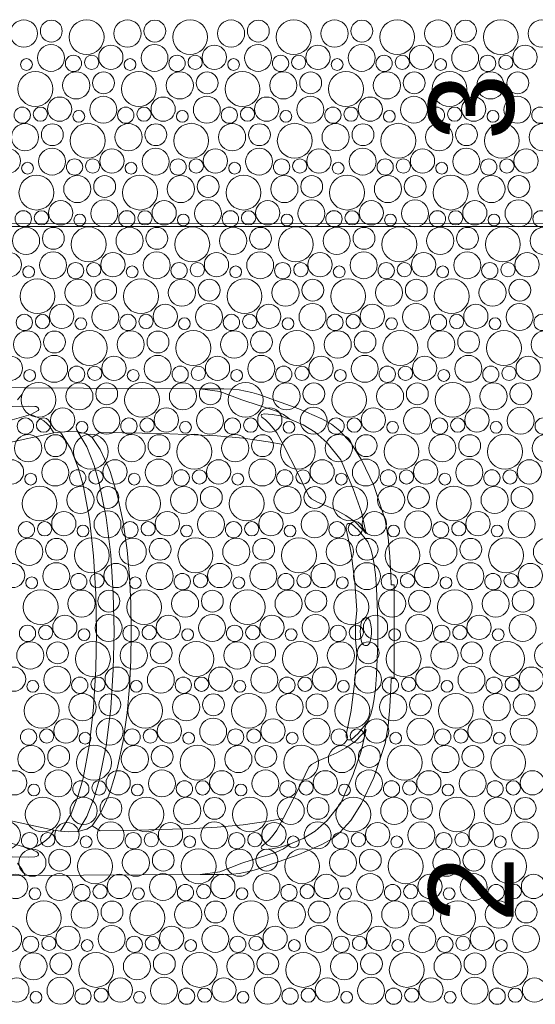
# Model space of a CAD drawing. Header units: metres. Extents: x -167 to 338, y -186 to 508.
# Tile 123 of 256: x 70.18 to 71.99, y 22.26 to 25.72. Entities that reach past the tile are written whole.
import ezdxf
from ezdxf.enums import TextEntityAlignment as Align

# ---------------------------------------------------------------- set-up
doc = ezdxf.new("R2010")
doc.units = ezdxf.units.M
doc.header["$MEASUREMENT"] = 0
doc.linetypes.add('Öffnungslinie Tür Fenster', pattern=[0.23, 0.15, -0.08])
for name, color, linetype in [('60 Gelände 2D Übersicht', 7, 'Continuous'), ('60 Stellplätze', 7, 'Continuous'), ('94 Genehmigungsplanung Bemaßung', 7, 'Continuous')]:
    doc.layers.add(name, color=color, linetype=linetype)
doc.styles.add('ERSTELLTER_STIL_1', font='arial.ttf')
doc.styles.add('ERSTELLTER_STIL_2', font='arial.ttf')
doc.dimstyles.new('ERSTELLTER_STIL__2', dxfattribs={"dimtxt": 0.25, "dimasz": 0.19, "dimexe": 0.18, "dimexo": 0.1, "dimgap": 0, "dimtad": 1, "dimzin": 0, "dimdsep": 46, "dimtxsty": 'ERSTELLTER_STIL_1', "dimblk": 'ARROWHEAD_6', "dimblk1": 'ARROWHEAD_6', "dimblk2": 'ARROWHEAD_6', "dimcen": 0.09, "dimclrd": 7, "dimclre": 7, "dimclrt": 7, "dimazin": 0, "dimtfac": 1, "dimtdec": 4, "dimtmove": 0, "dimatfit": 3, "dimfxl": 1, "dimtolj": 1, "dimtzin": 0, "dimarcsym": 0})

# ---------------------------------------------------------------- blocks, each defined once
blk = doc.blocks.new('*X45', base_point=(27236.1321, 33357.279))
at = {"layer": '60 Gelände 2D Übersicht', "color": 9, "linetype": 'Continuous', "lineweight": 18}
for centre, radius in [((70.1918, 25.6715), 0.0477), ((70.2879, 25.6803), 0.0384), ((70.412, 25.659), 0.0612), ((70.5556, 25.6715), 0.0477), ((70.6516, 25.6803), 0.0384), ((70.7757, 25.659), 0.0612), ((70.9193, 25.6715), 0.0477), ((71.0153, 25.6803), 0.0384), ((71.1394, 25.659), 0.0612), ((71.283, 25.6715), 0.0477), ((71.379, 25.6803), 0.0384), ((71.5031, 25.659), 0.0612), ((71.6467, 25.6715), 0.0477), ((71.7427, 25.6803), 0.0384), ((71.8668, 25.659), 0.0612), ((72.0104, 25.6715), 0.0477), ((70.2869, 25.586), 0.0473), ((70.4971, 25.5881), 0.0426), ((70.6506, 25.586), 0.0473), ((70.8608, 25.5881), 0.0426), ((71.0143, 25.586), 0.0473), ((71.2245, 25.5881), 0.0426), ((71.378, 25.586), 0.0473), ((71.5882, 25.5881), 0.0426), ((71.7417, 25.586), 0.0473), ((71.9519, 25.5881), 0.0426), ((70.3659, 25.5668), 0.0286), ((70.4297, 25.5704), 0.0251), ((70.7296, 25.5668), 0.0286), ((70.7934, 25.5704), 0.0251), ((71.0933, 25.5668), 0.0286), ((71.1571, 25.5704), 0.0251), ((71.457, 25.5668), 0.0286), ((71.5208, 25.5704), 0.0251), ((71.8207, 25.5668), 0.0286), ((71.8846, 25.5704), 0.0251), ((70.2008, 25.5627), 0.0207), ((70.5645, 25.5627), 0.0207), ((70.9282, 25.5627), 0.0207), ((71.2919, 25.5627), 0.0207), ((71.6556, 25.5627), 0.0207), ((70.232, 25.477), 0.0612), ((70.3756, 25.4895), 0.0477), ((70.4716, 25.4983), 0.0384), ((70.5957, 25.477), 0.0612), ((70.7393, 25.4895), 0.0477), ((70.8353, 25.4983), 0.0384), ((70.9594, 25.477), 0.0612), ((71.103, 25.4895), 0.0477), ((71.199, 25.4983), 0.0384), ((71.3231, 25.477), 0.0612), ((71.4667, 25.4895), 0.0477), ((71.5627, 25.4983), 0.0384), ((71.6868, 25.477), 0.0612), ((71.8304, 25.4895), 0.0477), ((71.9264, 25.4983), 0.0384), ((70.4706, 25.404), 0.0473), ((70.8343, 25.404), 0.0473), ((71.198, 25.404), 0.0473), ((71.5617, 25.404), 0.0473), ((71.9254, 25.404), 0.0473), ((70.3171, 25.4061), 0.0426), ((70.6808, 25.4061), 0.0426), ((71.0445, 25.4061), 0.0426), ((71.4082, 25.4061), 0.0426), ((71.7719, 25.4061), 0.0426), ((70.1859, 25.3849), 0.0286), ((70.2497, 25.3884), 0.0251), ((70.3845, 25.3807), 0.0207), ((70.5496, 25.3849), 0.0286), ((70.6134, 25.3884), 0.0251), ((70.7482, 25.3807), 0.0207), ((70.9133, 25.3849), 0.0286), ((70.9771, 25.3884), 0.0251), ((71.1119, 25.3807), 0.0207), ((71.277, 25.3849), 0.0286), ((71.3408, 25.3884), 0.0251), ((71.4756, 25.3807), 0.0207), ((71.6407, 25.3849), 0.0286), ((71.7046, 25.3884), 0.0251), ((71.8393, 25.3807), 0.0207), ((72.0044, 25.3849), 0.0286), ((70.1956, 25.3075), 0.0477), ((70.2916, 25.3163), 0.0384), ((70.4157, 25.2951), 0.0612), ((70.5593, 25.3075), 0.0477), ((70.6553, 25.3163), 0.0384), ((70.7794, 25.2951), 0.0612), ((70.923, 25.3075), 0.0477), ((71.019, 25.3163), 0.0384), ((71.1431, 25.2951), 0.0612), ((71.2867, 25.3075), 0.0477), ((71.3827, 25.3163), 0.0384), ((71.5068, 25.2951), 0.0612), ((71.6504, 25.3075), 0.0477), ((71.7464, 25.3163), 0.0384), ((71.8705, 25.2951), 0.0612), ((72.0141, 25.3075), 0.0477), ((70.1371, 25.2241), 0.0426), ((70.2906, 25.222), 0.0473), ((70.5008, 25.2241), 0.0426), ((70.6543, 25.222), 0.0473), ((70.8645, 25.2241), 0.0426), ((71.018, 25.222), 0.0473), ((71.2282, 25.2241), 0.0426), ((71.3817, 25.222), 0.0473), ((71.5919, 25.2241), 0.0426), ((71.7454, 25.222), 0.0473), ((71.9556, 25.2241), 0.0426), ((70.2045, 25.1987), 0.0207), ((70.3696, 25.2029), 0.0286), ((70.4334, 25.2064), 0.0251), ((70.5682, 25.1987), 0.0207), ((70.7333, 25.2029), 0.0286), ((70.7971, 25.2064), 0.0251), ((70.9319, 25.1987), 0.0207), ((71.097, 25.2029), 0.0286), ((71.1608, 25.2064), 0.0251), ((71.2956, 25.1987), 0.0207), ((71.4607, 25.2029), 0.0286), ((71.5246, 25.2064), 0.0251), ((71.6593, 25.1987), 0.0207), ((71.8244, 25.2029), 0.0286), ((71.8883, 25.2064), 0.0251), ((70.2357, 25.1131), 0.0612), ((70.5994, 25.1131), 0.0612), ((70.9631, 25.1131), 0.0612), ((71.3268, 25.1131), 0.0612), ((71.6905, 25.1131), 0.0612), ((70.3793, 25.1255), 0.0477), ((70.4753, 25.1343), 0.0384), ((70.743, 25.1255), 0.0477), ((70.839, 25.1343), 0.0384), ((71.1067, 25.1255), 0.0477), ((71.2027, 25.1343), 0.0384), ((71.4704, 25.1255), 0.0477), ((71.5664, 25.1343), 0.0384), ((71.8341, 25.1255), 0.0477), ((71.9301, 25.1343), 0.0384), ((70.3208, 25.0421), 0.0426), ((70.4743, 25.04), 0.0473), ((70.6845, 25.0421), 0.0426), ((70.838, 25.04), 0.0473), ((71.0482, 25.0421), 0.0426), ((71.2017, 25.04), 0.0473), ((71.4119, 25.0421), 0.0426), ((71.5654, 25.04), 0.0473), ((71.7756, 25.0421), 0.0426), ((71.9291, 25.04), 0.0473), ((70.1896, 25.0209), 0.0286), ((70.2534, 25.0244), 0.0251), ((70.3882, 25.0167), 0.0207), ((70.5533, 25.0209), 0.0286), ((70.6171, 25.0244), 0.0251), ((70.7519, 25.0167), 0.0207), ((70.917, 25.0209), 0.0286), ((70.9808, 25.0244), 0.0251), ((71.1156, 25.0167), 0.0207), ((71.2807, 25.0209), 0.0286), ((71.3446, 25.0244), 0.0251), ((71.4793, 25.0167), 0.0207), ((71.6444, 25.0209), 0.0286), ((71.7083, 25.0244), 0.0251), ((71.843, 25.0167), 0.0207), ((72.0081, 25.0209), 0.0286), ((70.1993, 24.9435), 0.0477), ((70.2953, 24.9523), 0.0384), ((70.4194, 24.9311), 0.0612), ((70.563, 24.9435), 0.0477), ((70.659, 24.9523), 0.0384), ((70.7831, 24.9311), 0.0612), ((70.9267, 24.9435), 0.0477), ((71.0227, 24.9523), 0.0384), ((71.1468, 24.9311), 0.0612), ((71.2904, 24.9435), 0.0477), ((71.3864, 24.9523), 0.0384), ((71.5105, 24.9311), 0.0612), ((71.6541, 24.9435), 0.0477), ((71.7501, 24.9523), 0.0384), ((71.8742, 24.9311), 0.0612), ((72.0178, 24.9435), 0.0477), ((70.1408, 24.8601), 0.0426), ((70.2943, 24.858), 0.0473), ((70.5045, 24.8601), 0.0426), ((70.658, 24.858), 0.0473), ((70.8682, 24.8601), 0.0426), ((71.0217, 24.858), 0.0473), ((71.2319, 24.8601), 0.0426), ((71.3854, 24.858), 0.0473), ((71.5956, 24.8601), 0.0426), ((71.7491, 24.858), 0.0473), ((71.9593, 24.8601), 0.0426), ((70.3733, 24.8389), 0.0286), ((70.4371, 24.8424), 0.0251), ((70.737, 24.8389), 0.0286), ((70.8008, 24.8424), 0.0251), ((71.1007, 24.8389), 0.0286), ((71.1646, 24.8424), 0.0251), ((71.4644, 24.8389), 0.0286), ((71.5283, 24.8424), 0.0251), ((71.8281, 24.8389), 0.0286), ((71.892, 24.8424), 0.0251), ((70.2082, 24.8347), 0.0207), ((70.5719, 24.8347), 0.0207), ((70.9356, 24.8347), 0.0207), ((71.2993, 24.8347), 0.0207), ((71.663, 24.8347), 0.0207), ((70.2394, 24.7491), 0.0612), ((70.383, 24.7615), 0.0477), ((70.479, 24.7703), 0.0384), ((70.6031, 24.7491), 0.0612), ((70.7467, 24.7615), 0.0477), ((70.8427, 24.7703), 0.0384), ((70.9668, 24.7491), 0.0612), ((71.1104, 24.7615), 0.0477), ((71.2064, 24.7703), 0.0384), ((71.3305, 24.7491), 0.0612), ((71.4741, 24.7615), 0.0477), ((71.5701, 24.7703), 0.0384), ((71.6942, 24.7491), 0.0612), ((71.8378, 24.7615), 0.0477), ((71.9338, 24.7703), 0.0384), ((70.3245, 24.6781), 0.0426), ((70.478, 24.676), 0.0473), ((70.6882, 24.6781), 0.0426), ((70.8417, 24.676), 0.0473), ((71.0519, 24.6781), 0.0426), ((71.2054, 24.676), 0.0473), ((71.4156, 24.6781), 0.0426), ((71.5691, 24.676), 0.0473), ((71.7793, 24.6781), 0.0426), ((71.9328, 24.676), 0.0473), ((70.1933, 24.6569), 0.0286), ((70.2571, 24.6604), 0.0251), ((70.3919, 24.6527), 0.0207), ((70.557, 24.6569), 0.0286), ((70.6208, 24.6604), 0.0251), ((70.7556, 24.6527), 0.0207), ((70.9207, 24.6569), 0.0286), ((70.9846, 24.6604), 0.0251), ((71.1193, 24.6527), 0.0207), ((71.2844, 24.6569), 0.0286), ((71.3483, 24.6604), 0.0251), ((71.483, 24.6527), 0.0207), ((71.6481, 24.6569), 0.0286), ((71.712, 24.6604), 0.0251), ((71.8467, 24.6527), 0.0207), ((72.0118, 24.6569), 0.0286), ((70.203, 24.5795), 0.0477), ((70.299, 24.5883), 0.0384), ((70.4231, 24.5671), 0.0612), ((70.5667, 24.5795), 0.0477), ((70.6627, 24.5883), 0.0384), ((70.7868, 24.5671), 0.0612), ((70.9304, 24.5795), 0.0477), ((71.0264, 24.5883), 0.0384), ((71.1505, 24.5671), 0.0612), ((71.2941, 24.5795), 0.0477), ((71.3901, 24.5883), 0.0384), ((71.5142, 24.5671), 0.0612), ((71.6578, 24.5795), 0.0477), ((71.7538, 24.5883), 0.0384), ((71.8779, 24.5671), 0.0612), ((72.0215, 24.5795), 0.0477), ((70.1445, 24.4961), 0.0426), ((70.298, 24.494), 0.0473), ((70.5082, 24.4961), 0.0426), ((70.6617, 24.494), 0.0473), ((70.8719, 24.4961), 0.0426), ((71.0254, 24.494), 0.0473), ((71.2356, 24.4961), 0.0426), ((71.3891, 24.494), 0.0473), ((71.5993, 24.4961), 0.0426), ((71.7528, 24.494), 0.0473), ((71.963, 24.4961), 0.0426), ((70.2119, 24.4707), 0.0207), ((70.377, 24.4749), 0.0286), ((70.4408, 24.4784), 0.0251), ((70.5756, 24.4707), 0.0207), ((70.7407, 24.4749), 0.0286), ((70.8046, 24.4784), 0.0251), ((70.9393, 24.4707), 0.0207), ((71.1044, 24.4749), 0.0286), ((71.1683, 24.4784), 0.0251), ((71.303, 24.4707), 0.0207), ((71.4681, 24.4749), 0.0286), ((71.532, 24.4784), 0.0251), ((71.6667, 24.4707), 0.0207), ((71.8318, 24.4749), 0.0286), ((71.8957, 24.4784), 0.0251), ((70.2431, 24.3851), 0.0612), ((70.3867, 24.3975), 0.0477), ((70.4827, 24.4063), 0.0384), ((70.6068, 24.3851), 0.0612), ((70.7504, 24.3975), 0.0477), ((70.8464, 24.4063), 0.0384), ((70.9705, 24.3851), 0.0612), ((71.1141, 24.3975), 0.0477), ((71.2101, 24.4063), 0.0384), ((71.3342, 24.3851), 0.0612), ((71.4778, 24.3975), 0.0477), ((71.5738, 24.4063), 0.0384), ((71.6979, 24.3851), 0.0612), ((71.8415, 24.3975), 0.0477), ((71.9375, 24.4063), 0.0384), ((70.3282, 24.3142), 0.0426), ((70.4817, 24.312), 0.0473), ((70.6919, 24.3142), 0.0426), ((70.8454, 24.312), 0.0473), ((71.0556, 24.3142), 0.0426), ((71.2091, 24.312), 0.0473), ((71.4193, 24.3142), 0.0426), ((71.5728, 24.312), 0.0473), ((71.783, 24.3142), 0.0426), ((71.9365, 24.312), 0.0473), ((70.197, 24.2929), 0.0286), ((70.2608, 24.2964), 0.0251), ((70.3956, 24.2887), 0.0207), ((70.5607, 24.2929), 0.0286), ((70.6246, 24.2964), 0.0251), ((70.7593, 24.2887), 0.0207), ((70.9244, 24.2929), 0.0286), ((70.9883, 24.2964), 0.0251), ((71.123, 24.2887), 0.0207), ((71.2881, 24.2929), 0.0286), ((71.352, 24.2964), 0.0251), ((71.4867, 24.2887), 0.0207), ((71.6518, 24.2929), 0.0286), ((71.7157, 24.2964), 0.0251), ((71.8504, 24.2887), 0.0207), ((72.0156, 24.2929), 0.0286), ((70.2067, 24.2155), 0.0477), ((70.3027, 24.2243), 0.0384), ((70.4268, 24.2031), 0.0612), ((70.5704, 24.2155), 0.0477), ((70.6664, 24.2243), 0.0384), ((70.7905, 24.2031), 0.0612), ((70.9341, 24.2155), 0.0477), ((71.0301, 24.2243), 0.0384), ((71.1542, 24.2031), 0.0612), ((71.2978, 24.2155), 0.0477), ((71.3938, 24.2243), 0.0384), ((71.5179, 24.2031), 0.0612), ((71.6615, 24.2155), 0.0477), ((71.7575, 24.2243), 0.0384), ((71.8817, 24.2031), 0.0612), ((72.0252, 24.2155), 0.0477), ((70.1482, 24.1322), 0.0426), ((70.3017, 24.13), 0.0473), ((70.5119, 24.1322), 0.0426), ((70.6654, 24.13), 0.0473), ((70.8756, 24.1322), 0.0426), ((71.0291, 24.13), 0.0473), ((71.2393, 24.1322), 0.0426), ((71.3928, 24.13), 0.0473), ((71.603, 24.1322), 0.0426), ((71.7565, 24.13), 0.0473), ((71.9668, 24.1322), 0.0426), ((70.3807, 24.1109), 0.0286), ((70.4446, 24.1144), 0.0251), ((70.7444, 24.1109), 0.0286), ((70.8083, 24.1144), 0.0251), ((71.1081, 24.1109), 0.0286), ((71.172, 24.1144), 0.0251), ((71.4718, 24.1109), 0.0286), ((71.5357, 24.1144), 0.0251), ((71.8356, 24.1109), 0.0286), ((71.8994, 24.1144), 0.0251), ((70.2156, 24.1067), 0.0207), ((70.5793, 24.1067), 0.0207), ((70.943, 24.1067), 0.0207), ((71.3067, 24.1067), 0.0207), ((71.6704, 24.1067), 0.0207), ((70.2468, 24.0211), 0.0612), ((70.3904, 24.0335), 0.0477), ((70.4864, 24.0424), 0.0384), ((70.6105, 24.0211), 0.0612), ((70.7541, 24.0335), 0.0477), ((70.8501, 24.0424), 0.0384), ((70.9742, 24.0211), 0.0612), ((71.1178, 24.0335), 0.0477), ((71.2138, 24.0424), 0.0384), ((71.3379, 24.0211), 0.0612), ((71.4815, 24.0335), 0.0477), ((71.5775, 24.0424), 0.0384), ((71.7017, 24.0211), 0.0612), ((71.8452, 24.0335), 0.0477), ((71.9413, 24.0424), 0.0384), ((70.3319, 23.9502), 0.0426), ((70.4854, 23.948), 0.0473), ((70.6956, 23.9502), 0.0426), ((70.8491, 23.948), 0.0473), ((71.0593, 23.9502), 0.0426), ((71.2128, 23.948), 0.0473), ((71.423, 23.9502), 0.0426), ((71.5765, 23.948), 0.0473), ((71.7868, 23.9502), 0.0426), ((71.9402, 23.948), 0.0473), ((70.2007, 23.9289), 0.0286), ((70.2646, 23.9324), 0.0251), ((70.3993, 23.9247), 0.0207), ((70.5644, 23.9289), 0.0286), ((70.6283, 23.9324), 0.0251), ((70.763, 23.9247), 0.0207), ((70.9281, 23.9289), 0.0286), ((70.992, 23.9324), 0.0251), ((71.1267, 23.9247), 0.0207), ((71.2918, 23.9289), 0.0286), ((71.3557, 23.9324), 0.0251), ((71.4904, 23.9247), 0.0207), ((71.6556, 23.9289), 0.0286), ((71.7194, 23.9324), 0.0251), ((71.8541, 23.9247), 0.0207), ((70.2104, 23.8515), 0.0477), ((70.3064, 23.8604), 0.0384), ((70.4305, 23.8391), 0.0612), ((70.5741, 23.8515), 0.0477), ((70.6701, 23.8604), 0.0384), ((70.7942, 23.8391), 0.0612), ((70.9378, 23.8515), 0.0477), ((71.0338, 23.8604), 0.0384), ((71.1579, 23.8391), 0.0612), ((71.3015, 23.8515), 0.0477), ((71.3975, 23.8604), 0.0384), ((71.5217, 23.8391), 0.0612), ((71.6652, 23.8515), 0.0477), ((71.7613, 23.8604), 0.0384), ((71.8854, 23.8391), 0.0612), ((72.0289, 23.8515), 0.0477), ((70.1519, 23.7682), 0.0426), ((70.3054, 23.766), 0.0473), ((70.5156, 23.7682), 0.0426), ((70.6691, 23.766), 0.0473), ((70.8793, 23.7682), 0.0426), ((71.0328, 23.766), 0.0473), ((71.243, 23.7682), 0.0426), ((71.3965, 23.766), 0.0473), ((71.6068, 23.7682), 0.0426), ((71.7602, 23.766), 0.0473), ((71.9705, 23.7682), 0.0426), ((70.2193, 23.7427), 0.0207), ((70.3844, 23.7469), 0.0286), ((70.4483, 23.7504), 0.0251), ((70.583, 23.7427), 0.0207), ((70.7481, 23.7469), 0.0286), ((70.812, 23.7504), 0.0251), ((70.9467, 23.7427), 0.0207), ((71.1118, 23.7469), 0.0286), ((71.1757, 23.7504), 0.0251), ((71.3104, 23.7427), 0.0207), ((71.4756, 23.7469), 0.0286), ((71.5394, 23.7504), 0.0251), ((71.6741, 23.7427), 0.0207), ((71.8393, 23.7469), 0.0286), ((71.9031, 23.7504), 0.0251), ((70.2505, 23.6571), 0.0612), ((70.3941, 23.6695), 0.0477), ((70.4901, 23.6784), 0.0384), ((70.6142, 23.6571), 0.0612), ((70.7578, 23.6695), 0.0477), ((70.8538, 23.6784), 0.0384), ((70.9779, 23.6571), 0.0612), ((71.1215, 23.6695), 0.0477), ((71.2175, 23.6784), 0.0384), ((71.3417, 23.6571), 0.0612), ((71.4852, 23.6695), 0.0477), ((71.5813, 23.6784), 0.0384), ((71.7054, 23.6571), 0.0612), ((71.8489, 23.6695), 0.0477), ((71.945, 23.6784), 0.0384), ((70.3356, 23.5862), 0.0426), ((70.4891, 23.584), 0.0473), ((70.6993, 23.5862), 0.0426), ((70.8528, 23.584), 0.0473), ((71.063, 23.5862), 0.0426), ((71.2165, 23.584), 0.0473), ((71.4268, 23.5862), 0.0426), ((71.5802, 23.584), 0.0473), ((71.7905, 23.5862), 0.0426), ((71.9439, 23.584), 0.0473), ((70.2044, 23.5649), 0.0286), ((70.2683, 23.5684), 0.0251), ((70.5681, 23.5649), 0.0286), ((70.632, 23.5684), 0.0251), ((70.9318, 23.5649), 0.0286), ((70.9957, 23.5684), 0.0251), ((71.2956, 23.5649), 0.0286), ((71.3594, 23.5684), 0.0251), ((71.6593, 23.5649), 0.0286), ((71.7231, 23.5684), 0.0251), ((70.403, 23.5607), 0.0207), ((70.7667, 23.5607), 0.0207), ((71.1304, 23.5607), 0.0207), ((71.4941, 23.5607), 0.0207), ((71.8578, 23.5607), 0.0207), ((70.2141, 23.4875), 0.0477), ((70.3101, 23.4964), 0.0384), ((70.4342, 23.4751), 0.0612), ((70.5778, 23.4875), 0.0477), ((70.6738, 23.4964), 0.0384), ((70.7979, 23.4751), 0.0612), ((70.9415, 23.4875), 0.0477), ((71.0375, 23.4964), 0.0384), ((71.1617, 23.4751), 0.0612), ((71.3052, 23.4875), 0.0477), ((71.4013, 23.4964), 0.0384), ((71.5254, 23.4751), 0.0612), ((71.6689, 23.4875), 0.0477), ((71.765, 23.4964), 0.0384), ((71.8891, 23.4751), 0.0612), ((72.0326, 23.4875), 0.0477), ((70.1556, 23.4042), 0.0426), ((70.3091, 23.402), 0.0473), ((70.5193, 23.4042), 0.0426), ((70.6728, 23.402), 0.0473), ((70.883, 23.4042), 0.0426), ((71.0365, 23.402), 0.0473), ((71.2468, 23.4042), 0.0426), ((71.4002, 23.402), 0.0473), ((71.6105, 23.4042), 0.0426), ((71.7639, 23.402), 0.0473), ((71.9742, 23.4042), 0.0426), ((70.3881, 23.3829), 0.0286), ((70.452, 23.3864), 0.0251), ((70.7518, 23.3829), 0.0286), ((70.8157, 23.3864), 0.0251), ((71.1156, 23.3829), 0.0286), ((71.1794, 23.3864), 0.0251), ((71.4793, 23.3829), 0.0286), ((71.5431, 23.3864), 0.0251), ((71.843, 23.3829), 0.0286), ((71.9068, 23.3864), 0.0251), ((70.223, 23.3787), 0.0207), ((70.5867, 23.3787), 0.0207), ((70.9504, 23.3787), 0.0207), ((71.3141, 23.3787), 0.0207), ((71.6778, 23.3787), 0.0207), ((70.2542, 23.2931), 0.0612), ((70.3978, 23.3056), 0.0477), ((70.4938, 23.3144), 0.0384), ((70.6179, 23.2931), 0.0612), ((70.7615, 23.3056), 0.0477), ((70.8575, 23.3144), 0.0384), ((70.9817, 23.2931), 0.0612), ((71.1252, 23.3056), 0.0477), ((71.2213, 23.3144), 0.0384), ((71.3454, 23.2931), 0.0612), ((71.4889, 23.3056), 0.0477), ((71.585, 23.3144), 0.0384), ((71.7091, 23.2931), 0.0612), ((71.8526, 23.3056), 0.0477), ((71.9487, 23.3144), 0.0384), ((70.3393, 23.2222), 0.0426), ((70.4928, 23.22), 0.0473), ((70.703, 23.2222), 0.0426), ((70.8565, 23.22), 0.0473), ((71.0668, 23.2222), 0.0426), ((71.2202, 23.22), 0.0473), ((71.4305, 23.2222), 0.0426), ((71.5839, 23.22), 0.0473), ((71.7942, 23.2222), 0.0426), ((71.9476, 23.22), 0.0473), ((70.2081, 23.2009), 0.0286), ((70.272, 23.2044), 0.0251), ((70.4067, 23.1968), 0.0207), ((70.5718, 23.2009), 0.0286), ((70.6357, 23.2044), 0.0251), ((70.7704, 23.1968), 0.0207), ((70.9356, 23.2009), 0.0286), ((70.9994, 23.2044), 0.0251), ((71.1341, 23.1968), 0.0207), ((71.2993, 23.2009), 0.0286), ((71.3631, 23.2044), 0.0251), ((71.4978, 23.1968), 0.0207), ((71.663, 23.2009), 0.0286), ((71.7268, 23.2044), 0.0251), ((71.8615, 23.1968), 0.0207), ((70.2178, 23.1236), 0.0477), ((70.3138, 23.1324), 0.0384), ((70.4379, 23.1111), 0.0612), ((70.5815, 23.1236), 0.0477), ((70.6775, 23.1324), 0.0384), ((70.8017, 23.1111), 0.0612), ((70.9452, 23.1236), 0.0477), ((71.0413, 23.1324), 0.0384), ((71.1654, 23.1111), 0.0612), ((71.3089, 23.1236), 0.0477), ((71.405, 23.1324), 0.0384), ((71.5291, 23.1111), 0.0612), ((71.6726, 23.1236), 0.0477), ((71.7687, 23.1324), 0.0384), ((71.8928, 23.1111), 0.0612), ((70.1593, 23.0402), 0.0426), ((70.3128, 23.038), 0.0473), ((70.523, 23.0402), 0.0426), ((70.6765, 23.038), 0.0473), ((70.8868, 23.0402), 0.0426), ((71.0402, 23.038), 0.0473), ((71.2505, 23.0402), 0.0426), ((71.4039, 23.038), 0.0473), ((71.6142, 23.0402), 0.0426), ((71.7676, 23.038), 0.0473), ((71.9779, 23.0402), 0.0426), ((70.2267, 23.0148), 0.0207), ((70.3918, 23.0189), 0.0286), ((70.4557, 23.0224), 0.0251), ((70.5904, 23.0148), 0.0207), ((70.7556, 23.0189), 0.0286), ((70.8194, 23.0224), 0.0251), ((70.9541, 23.0148), 0.0207), ((71.1193, 23.0189), 0.0286), ((71.1831, 23.0224), 0.0251), ((71.3178, 23.0148), 0.0207), ((71.483, 23.0189), 0.0286), ((71.5468, 23.0224), 0.0251), ((71.6815, 23.0148), 0.0207), ((71.8467, 23.0189), 0.0286), ((71.9105, 23.0224), 0.0251), ((70.2579, 22.9291), 0.0612), ((70.4015, 22.9416), 0.0477), ((70.4975, 22.9504), 0.0384), ((70.6217, 22.9291), 0.0612), ((70.7652, 22.9416), 0.0477), ((70.8613, 22.9504), 0.0384), ((70.9854, 22.9291), 0.0612), ((71.1289, 22.9416), 0.0477), ((71.225, 22.9504), 0.0384), ((71.3491, 22.9291), 0.0612), ((71.4926, 22.9416), 0.0477), ((71.5887, 22.9504), 0.0384), ((71.7128, 22.9291), 0.0612), ((71.8563, 22.9416), 0.0477), ((71.9524, 22.9504), 0.0384), ((70.1328, 22.856), 0.0473), ((70.343, 22.8582), 0.0426), ((70.4965, 22.856), 0.0473), ((70.7068, 22.8582), 0.0426), ((70.8602, 22.856), 0.0473), ((71.0705, 22.8582), 0.0426), ((71.2239, 22.856), 0.0473), ((71.4342, 22.8582), 0.0426), ((71.5876, 22.856), 0.0473), ((71.7979, 22.8582), 0.0426), ((71.9514, 22.856), 0.0473), ((70.2118, 22.8369), 0.0286), ((70.2757, 22.8405), 0.0251), ((70.5756, 22.8369), 0.0286), ((70.6394, 22.8405), 0.0251), ((70.9393, 22.8369), 0.0286), ((71.0031, 22.8405), 0.0251), ((71.303, 22.8369), 0.0286), ((71.3668, 22.8405), 0.0251), ((71.6667, 22.8369), 0.0286), ((71.7305, 22.8405), 0.0251), ((70.4104, 22.8328), 0.0207), ((70.7741, 22.8328), 0.0207), ((71.1378, 22.8328), 0.0207), ((71.5015, 22.8328), 0.0207), ((71.8653, 22.8328), 0.0207), ((70.2215, 22.7596), 0.0477), ((70.3175, 22.7684), 0.0384), ((70.4417, 22.7471), 0.0612), ((70.5852, 22.7596), 0.0477), ((70.6813, 22.7684), 0.0384), ((70.8054, 22.7471), 0.0612), ((70.9489, 22.7596), 0.0477), ((71.045, 22.7684), 0.0384), ((71.1691, 22.7471), 0.0612), ((71.3126, 22.7596), 0.0477), ((71.4087, 22.7684), 0.0384), ((71.5328, 22.7471), 0.0612), ((71.6763, 22.7596), 0.0477), ((71.7724, 22.7684), 0.0384), ((71.8965, 22.7471), 0.0612), ((70.163, 22.6762), 0.0426), ((70.3165, 22.674), 0.0473), ((70.5268, 22.6762), 0.0426), ((70.6802, 22.674), 0.0473), ((70.8905, 22.6762), 0.0426), ((71.0439, 22.674), 0.0473), ((71.2542, 22.6762), 0.0426), ((71.4076, 22.674), 0.0473), ((71.6179, 22.6762), 0.0426), ((71.7714, 22.674), 0.0473), ((71.9816, 22.6762), 0.0426), ((70.2304, 22.6508), 0.0207), ((70.3956, 22.6549), 0.0286), ((70.4594, 22.6585), 0.0251), ((70.5941, 22.6508), 0.0207), ((70.7593, 22.6549), 0.0286), ((70.8231, 22.6585), 0.0251), ((70.9578, 22.6508), 0.0207), ((71.123, 22.6549), 0.0286), ((71.1868, 22.6585), 0.0251), ((71.3215, 22.6508), 0.0207), ((71.4867, 22.6549), 0.0286), ((71.5505, 22.6585), 0.0251), ((71.6853, 22.6508), 0.0207), ((71.8504, 22.6549), 0.0286), ((71.9142, 22.6585), 0.0251), ((70.2617, 22.5651), 0.0612), ((70.4052, 22.5776), 0.0477), ((70.5013, 22.5864), 0.0384), ((70.6254, 22.5651), 0.0612), ((70.7689, 22.5776), 0.0477), ((70.865, 22.5864), 0.0384), ((70.9891, 22.5651), 0.0612), ((71.1326, 22.5776), 0.0477), ((71.2287, 22.5864), 0.0384), ((71.3528, 22.5651), 0.0612), ((71.4963, 22.5776), 0.0477), ((71.5924, 22.5864), 0.0384), ((71.7165, 22.5651), 0.0612), ((71.86, 22.5776), 0.0477), ((71.9561, 22.5864), 0.0384), ((70.1365, 22.492), 0.0473), ((70.3468, 22.4942), 0.0426), ((70.5002, 22.492), 0.0473), ((70.7105, 22.4942), 0.0426), ((70.8639, 22.492), 0.0473), ((71.0742, 22.4942), 0.0426), ((71.2276, 22.492), 0.0473), ((71.4379, 22.4942), 0.0426), ((71.5914, 22.492), 0.0473), ((71.8016, 22.4942), 0.0426), ((71.9551, 22.492), 0.0473), ((70.2156, 22.4729), 0.0286), ((70.2794, 22.4765), 0.0251), ((70.4141, 22.4688), 0.0207), ((70.5793, 22.4729), 0.0286), ((70.6431, 22.4765), 0.0251), ((70.7778, 22.4688), 0.0207), ((70.943, 22.4729), 0.0286), ((71.0068, 22.4765), 0.0251), ((71.1415, 22.4688), 0.0207), ((71.3067, 22.4729), 0.0286), ((71.3705, 22.4765), 0.0251), ((71.5053, 22.4688), 0.0207), ((71.6704, 22.4729), 0.0286), ((71.7342, 22.4765), 0.0251), ((71.869, 22.4688), 0.0207), ((70.2252, 22.3956), 0.0477), ((70.3213, 22.4044), 0.0384), ((70.4454, 22.3831), 0.0612), ((70.5889, 22.3956), 0.0477), ((70.685, 22.4044), 0.0384), ((70.8091, 22.3831), 0.0612), ((70.9526, 22.3956), 0.0477), ((71.0487, 22.4044), 0.0384), ((71.1728, 22.3831), 0.0612), ((71.3163, 22.3956), 0.0477), ((71.4124, 22.4044), 0.0384), ((71.5365, 22.3831), 0.0612), ((71.68, 22.3956), 0.0477), ((71.7761, 22.4044), 0.0384), ((71.9002, 22.3831), 0.0612), ((70.1668, 22.3122), 0.0426), ((70.3202, 22.31), 0.0473), ((70.5305, 22.3122), 0.0426), ((70.6839, 22.31), 0.0473), ((70.8942, 22.3122), 0.0426), ((71.0476, 22.31), 0.0473), ((71.2579, 22.3122), 0.0426), ((71.4114, 22.31), 0.0473), ((71.6216, 22.3122), 0.0426), ((71.7751, 22.31), 0.0473), ((71.9853, 22.3122), 0.0426), ((70.2341, 22.2868), 0.0207), ((70.3993, 22.2909), 0.0286), ((70.4631, 22.2945), 0.0251), ((70.5978, 22.2868), 0.0207), ((70.763, 22.2909), 0.0286), ((70.8268, 22.2945), 0.0251), ((70.9615, 22.2868), 0.0207), ((71.1267, 22.2909), 0.0286), ((71.1905, 22.2945), 0.0251), ((71.3253, 22.2868), 0.0207), ((71.4904, 22.2909), 0.0286), ((71.5542, 22.2945), 0.0251), ((71.689, 22.2868), 0.0207), ((71.8541, 22.2909), 0.0286), ((71.9179, 22.2945), 0.0251)]:
    blk.add_circle(centre, radius, dxfattribs=at)
blk = doc.blocks.new('PKW 04 27')
at = {"layer": '60 Stellplätze', "color": 7, "linetype": 'Continuous', "lineweight": 13}
for p, q in [((2.1668, 0.8138), (2.1823, 0.8341)), ((2.1823, 0.8341), (2.1932, 0.8565)), ((2.808, 0.8526), (2.8769, 0.8433)), ((2.8769, 0.8433), (2.9542, 0.8137)), ((2.9041, 0.8329), (2.9051, 0.8328)), ((2.9542, 0.8137), (3.0758, 0.7747)), ((2.0004, 0.7016), (2.2135, 0.763)), ((2.148, 0.7905), (2.2056, 0.7922)), ((2.2056, 0.7922), (2.2272, 0.791)), ((2.2266, 0.7699), (2.2135, 0.763)), ((2.2135, 0.763), (2.2383, 0.7522)), ((2.2344, 0.774), (2.2266, 0.7699)), ((2.2272, 0.791), (2.2326, 0.79)), ((2.2326, 0.79), (2.2379, 0.7873)), ((2.2385, 0.7769), (2.2344, 0.774)), ((2.2408, 0.784), (2.2379, 0.7873)), ((2.2385, 0.7769), (2.2409, 0.7805)), ((2.2409, 0.7805), (2.2408, 0.784)), ((3.0225, 0.7583), (3.0237, 0.7625)), ((3.0237, 0.7625), (3.0346, 0.7651)), ((3.0346, 0.7651), (3.0469, 0.7638)), ((3.0469, 0.7638), (3.0609, 0.7629)), ((3.0609, 0.7629), (3.0899, 0.7574)), ((3.1005, 0.7631), (3.0758, 0.7747)), ((3.1141, 0.7533), (3.1005, 0.7631)), ((2.2383, 0.7522), (2.2585, 0.7397)), ((2.2585, 0.7397), (2.269, 0.7311)), ((2.269, 0.7311), (2.2788, 0.722)), ((3.0245, 0.7537), (3.0225, 0.7583)), ((3.0379, 0.7435), (3.0245, 0.7537)), ((3.0506, 0.7307), (3.0379, 0.7435)), ((3.0645, 0.7146), (3.0506, 0.7307)), ((3.0899, 0.7574), (3.1084, 0.7514)), ((3.1084, 0.7514), (3.1229, 0.7464)), ((3.1229, 0.7464), (3.1141, 0.7533)), ((3.1701, 0.7266), (3.1229, 0.7464)), ((3.2117, 0.701), (3.1701, 0.7266)), ((2.122, 0.66), (2.2938, 0.6977)), ((2.2788, 0.722), (2.2938, 0.6977)), ((2.2938, 0.6977), (2.3172, 0.7007)), ((2.2938, 0.6976), (2.2938, 0.6977)), ((2.3172, 0.7007), (2.3457, 0.7027)), ((2.3551, 0.6399), (2.3172, 0.7007)), ((2.3457, 0.7027), (2.3789, 0.702)), ((2.4101, 0.6491), (2.3789, 0.702)), ((2.3789, 0.702), (2.4106, 0.6942)), ((2.4106, 0.6942), (2.4106, 0.6942)), ((2.4287, 0.6817), (2.4106, 0.6942)), ((2.4287, 0.6817), (2.4573, 0.7)), ((2.4573, 0.7), (2.5355, 0.698)), ((2.5354, 0.698), (2.6732, 0.6955)), ((2.5355, 0.698), (2.5355, 0.698)), ((2.6732, 0.6955), (2.7872, 0.6915)), ((3.077, 0.6978), (3.0645, 0.7146)), ((3.1, 0.6566), (3.077, 0.6978)), ((3.2543, 0.6632), (3.2117, 0.701)), ((2.4288, 0.6817), (2.4287, 0.6817)), ((2.4288, 0.6817), (2.4567, 0.6398)), ((2.7872, 0.6915), (2.8684, 0.6872)), ((2.8684, 0.6872), (2.9597, 0.679)), ((2.9597, 0.679), (2.8684, 0.6872)), ((2.9597, 0.679), (3.0472, 0.6662)), ((3.0472, 0.6662), (3.1, 0.6566)), ((3.3019, 0.6028), (3.2543, 0.6632)), ((2.3798, 0.5754), (2.3551, 0.6399)), ((2.436, 0.5832), (2.4101, 0.6491)), ((2.4567, 0.6398), (2.4872, 0.5743)), ((3.1529, 0.5539), (3.1, 0.6566)), ((3.3019, 0.6028), (3.346, 0.5014)), ((2.3973, 0.5143), (2.3798, 0.5754)), ((2.4536, 0.5216), (2.436, 0.5832)), ((2.4872, 0.5743), (2.4918, 0.562)), ((2.4918, 0.562), (2.5179, 0.477)), ((3.1896, 0.4756), (3.1529, 0.5539)), ((2.4776, 0.4011), (2.4536, 0.5216)), ((2.4193, 0.3957), (2.3973, 0.5143)), ((3.346, 0.5014), (3.3743, 0.4196)), ((2.5179, 0.477), (2.5375, 0.3841)), ((3.1994, 0.4668), (3.1896, 0.4756)), ((3.2207, 0.4544), (3.1994, 0.4668)), ((3.2561, 0.4392), (3.2207, 0.4544)), ((3.2884, 0.4251), (3.2561, 0.4392)), ((3.3194, 0.4084), (3.2884, 0.4251)), ((3.3911, 0.3442), (3.3743, 0.4196)), ((2.4337, 0.2661), (2.4193, 0.3957)), ((2.4939, 0.2691), (2.4776, 0.4011)), ((2.5375, 0.3841), (2.5515, 0.2856)), ((3.3535, 0.3843), (3.3194, 0.4084)), ((3.3772, 0.36), (3.3535, 0.3843)), ((3.3212, 0.3705), (3.321, 0.3621)), ((3.321, 0.3621), (3.3383, 0.2769)), ((3.3247, 0.3773), (3.3212, 0.3705)), ((3.3283, 0.3796), (3.3247, 0.3773)), ((3.3385, 0.3795), (3.3283, 0.3796)), ((3.3636, 0.3578), (3.3385, 0.3795)), ((3.3967, 0.3158), (3.3636, 0.3578)), ((3.3911, 0.3442), (3.3772, 0.36)), ((3.4081, 0.2894), (3.3967, 0.3158)), ((2.5515, 0.2856), (2.5597, 0.1937)), ((3.3383, 0.2769), (3.3519, 0.1727)), ((3.4081, 0.2894), (3.4138, 0.2673)), ((2.4416, 0.132), (2.4337, 0.2661)), ((2.5031, 0.1332), (2.4939, 0.2691)), ((3.4138, 0.2673), (3.4185, 0.2429)), ((3.4185, 0.2429), (3.424, 0.2007)), ((2.5597, 0.1937), (2.5644, 0.1012)), ((3.424, 0.2007), (3.4277, 0.152)), ((3.3519, 0.1727), (3.3583, 0.0759)), ((3.4324, 0.04), (3.4277, 0.152)), ((2.444, 0), (2.4416, 0.132)), ((2.506, 0), (2.5031, 0.1332)), ((2.5644, 0.1012), (2.566, 0)), ((3.354, 0.0279), (3.3583, 0.0759)), ((3.3763, 0.039), (3.3725, 0.0237)), ((3.382, 0.0466), (3.3763, 0.039)), ((3.3862, 0.0484), (3.382, 0.0466)), ((3.3862, 0.0484), (3.3943, 0.0484)), ((3.3985, 0.0466), (3.3943, 0.0484)), ((3.4042, 0.039), (3.3985, 0.0466)), ((3.4042, 0.039), (3.408, 0.0237)), ((3.4318, 0.0574), (3.4318, 0.0568)), ((3.432, 0), (3.4324, 0.04)), ((2.444, 0), (2.4416, -0.132)), ((2.5644, -0.1012), (2.566, 0)), ((3.354, 0.0279), (3.354, -0.0008)), ((3.354, -0.0279), (3.354, 0.0008)), ((3.3709, 0.0117), (3.3703, -0.0008)), ((3.3709, -0.0117), (3.3703, 0.0008)), ((3.3725, 0.0237), (3.3709, 0.0117)), ((3.408, 0.0237), (3.4098, 0.0081)), ((3.4098, 0.0081), (3.4098, 0)), ((3.432, 0), (3.4324, -0.04)), ((2.506, 0), (2.5031, -0.1332)), ((3.354, -0.0279), (3.3583, -0.0759)), ((3.3725, -0.0237), (3.3709, -0.0117)), ((3.3763, -0.039), (3.3725, -0.0237)), ((3.4042, -0.039), (3.408, -0.0237)), ((3.408, -0.0237), (3.4098, -0.0081)), ((3.4098, -0.0081), (3.4098, 0)), ((3.382, -0.0466), (3.3763, -0.039)), ((3.3862, -0.0484), (3.382, -0.0466)), ((3.3862, -0.0484), (3.3943, -0.0484)), ((3.3985, -0.0466), (3.3943, -0.0484)), ((3.4042, -0.039), (3.3985, -0.0466)), ((3.4324, -0.04), (3.4277, -0.152)), ((3.4318, -0.0574), (3.4318, -0.0568)), ((2.5597, -0.1937), (2.5644, -0.1012)), ((3.3519, -0.1727), (3.3583, -0.0759)), ((2.4416, -0.132), (2.4337, -0.2661)), ((2.5031, -0.1332), (2.4939, -0.2691)), ((3.3383, -0.2769), (3.3519, -0.1727)), ((3.424, -0.2007), (3.4277, -0.152)), ((2.5515, -0.2856), (2.5597, -0.1937)), ((3.4185, -0.2429), (3.424, -0.2007)), ((2.4337, -0.2661), (2.4193, -0.3957)), ((2.4939, -0.2691), (2.4776, -0.4011)), ((3.4081, -0.2894), (3.4138, -0.2673)), ((3.4138, -0.2673), (3.4185, -0.2429)), ((2.5375, -0.3841), (2.5515, -0.2856)), ((3.321, -0.3621), (3.3383, -0.2769)), ((3.4081, -0.2894), (3.3967, -0.3158)), ((3.3967, -0.3158), (3.3636, -0.3578)), ((3.3911, -0.3442), (3.3743, -0.4196)), ((3.3911, -0.3442), (3.3772, -0.36)), ((3.3212, -0.3705), (3.321, -0.3621)), ((3.3247, -0.3773), (3.3212, -0.3705)), ((3.3283, -0.3796), (3.3247, -0.3773)), ((3.3385, -0.3795), (3.3283, -0.3796)), ((3.3636, -0.3578), (3.3385, -0.3795)), ((3.3772, -0.36), (3.3535, -0.3843)), ((2.4193, -0.3957), (2.3973, -0.5143)), ((2.4776, -0.4011), (2.4536, -0.5216)), ((2.5179, -0.477), (2.5375, -0.3841)), ((3.3194, -0.4084), (3.2884, -0.4251)), ((3.3535, -0.3843), (3.3194, -0.4084)), ((3.2561, -0.4392), (3.2207, -0.4544)), ((3.2884, -0.4251), (3.2561, -0.4392)), ((3.346, -0.5014), (3.3743, -0.4196)), ((2.4918, -0.562), (2.5179, -0.477)), ((3.1896, -0.4756), (3.1529, -0.5539)), ((3.1994, -0.4668), (3.1896, -0.4756)), ((3.2207, -0.4544), (3.1994, -0.4668)), ((2.3973, -0.5143), (2.3798, -0.5754)), ((3.3019, -0.6028), (3.346, -0.5014)), ((2.4536, -0.5216), (2.436, -0.5832)), ((2.3798, -0.5754), (2.3551, -0.6399)), ((2.436, -0.5832), (2.4101, -0.6491)), ((2.4567, -0.6398), (2.4872, -0.5743)), ((2.4872, -0.5743), (2.4918, -0.562)), ((3.1529, -0.5539), (3.1, -0.6566)), ((3.3019, -0.6028), (3.2543, -0.6632)), ((2.3551, -0.6399), (2.3172, -0.7007)), ((2.4101, -0.6491), (2.3789, -0.702)), ((2.4288, -0.6817), (2.4567, -0.6398)), ((3.0472, -0.6662), (3.1, -0.6566)), ((3.1, -0.6566), (3.077, -0.6978)), ((2.122, -0.66), (2.2938, -0.6977)), ((2.4287, -0.6817), (2.4106, -0.6942)), ((2.4288, -0.6817), (2.4287, -0.6817)), ((2.4287, -0.6817), (2.4573, -0.7)), ((2.6732, -0.6955), (2.7872, -0.6915)), ((2.7872, -0.6915), (2.8684, -0.6872)), ((2.8684, -0.6872), (2.9597, -0.679)), ((2.9597, -0.679), (2.8684, -0.6872)), ((2.9597, -0.679), (3.0472, -0.6662)), ((3.2543, -0.6632), (3.2117, -0.701)), ((2.0004, -0.7016), (2.2135, -0.763)), ((2.269, -0.7311), (2.2788, -0.722)), ((2.2788, -0.722), (2.2938, -0.6977)), ((2.2938, -0.6976), (2.2938, -0.6977)), ((2.2938, -0.6977), (2.3172, -0.7007)), ((2.3172, -0.7007), (2.3457, -0.7027)), ((2.3457, -0.7027), (2.3789, -0.702)), ((2.3789, -0.702), (2.4106, -0.6942)), ((2.4106, -0.6942), (2.4106, -0.6942)), ((2.4573, -0.7), (2.5355, -0.698)), ((2.5354, -0.698), (2.6732, -0.6955)), ((2.5355, -0.698), (2.5355, -0.698)), ((3.0645, -0.7146), (3.0506, -0.7307)), ((3.077, -0.6978), (3.0645, -0.7146)), ((3.2117, -0.701), (3.1701, -0.7266)), ((2.2135, -0.763), (2.2383, -0.7522)), ((2.2383, -0.7522), (2.2585, -0.7397)), ((2.2585, -0.7397), (2.269, -0.7311)), ((3.0245, -0.7537), (3.0225, -0.7583)), ((3.0225, -0.7583), (3.0237, -0.7625)), ((3.0379, -0.7435), (3.0245, -0.7537)), ((3.0506, -0.7307), (3.0379, -0.7435)), ((3.0609, -0.7629), (3.0899, -0.7574)), ((3.0899, -0.7574), (3.1084, -0.7514)), ((3.1141, -0.7533), (3.1005, -0.7631)), ((3.1084, -0.7514), (3.1229, -0.7464)), ((3.1229, -0.7464), (3.1141, -0.7533)), ((3.1701, -0.7266), (3.1229, -0.7464)), ((2.148, -0.7905), (2.2056, -0.7922)), ((2.2056, -0.7922), (2.2272, -0.791)), ((2.2266, -0.7699), (2.2135, -0.763)), ((2.2344, -0.774), (2.2266, -0.7699)), ((2.2272, -0.791), (2.2326, -0.79)), ((2.2326, -0.79), (2.2379, -0.7873)), ((2.2385, -0.7769), (2.2344, -0.774)), ((2.2408, -0.784), (2.2379, -0.7873)), ((2.2385, -0.7769), (2.2409, -0.7805)), ((2.2409, -0.7805), (2.2408, -0.784)), ((2.9542, -0.8137), (3.0758, -0.7747)), ((3.0237, -0.7625), (3.0346, -0.7651)), ((3.0346, -0.7651), (3.0469, -0.7638)), ((3.0469, -0.7638), (3.0609, -0.7629)), ((3.1005, -0.7631), (3.0758, -0.7747)), ((2.1668, -0.8138), (2.1823, -0.8341)), ((2.8769, -0.8433), (2.9542, -0.8137)), ((2.1823, -0.8341), (2.1932, -0.8565)), ((2.808, -0.8526), (2.8769, -0.8433))]:
    blk.add_line(p, q, dxfattribs=at)
at = {"layer": '60 Stellplätze', "color": 7, "linetype": 'Continuous', "lineweight": 13, "flags": 128}
blk.add_lwpolyline([(2.1199, -0.8574), (2.1932, -0.8565), (2.808, -0.8526), (2.8557, -0.8526), (2.8914, -0.8525), (2.9225, -0.852), (2.9452, -0.8494), (2.9896, -0.8396), (3.0136, -0.8331), (3.1543, -0.7826), (3.2359, -0.7476), (3.2691, -0.7283), (3.2986, -0.7056), (3.3373, -0.6634), (3.3745, -0.6036), (3.4184, -0.5127), (3.4575, -0.3931), (3.4683, -0.3309), (3.4745, -0.2637), (3.4783, -0.1999), (3.4794, -0.1649), (3.4895, -0.1649), (3.4895, 0.1649), (3.4794, 0.1649), (3.4783, 0.1999), (3.4745, 0.2637), (3.4683, 0.3309), (3.4575, 0.3931), (3.4184, 0.5127), (3.3745, 0.6036), (3.3373, 0.6634), (3.2986, 0.7056), (3.2691, 0.7283), (3.2359, 0.7476), (3.1543, 0.7826), (3.0136, 0.8331), (2.9896, 0.8396), (2.9452, 0.8494), (2.9225, 0.852), (2.8914, 0.8525), (2.8557, 0.8526), (2.808, 0.8526), (2.1932, 0.8565), (2.1199, 0.8574)], dxfattribs=at)
blk = doc.blocks.new('*D535', base_point=(27236.1321, 33357.279))
at = {"layer": '94 Genehmigungsplanung Bemaßung', "color": 7, "linetype": 'Continuous', "lineweight": 13}
for p, q in [((78.3117, 22.3491), (78.5117, 22.1491)), ((78.5992, 22.2491), (78.2242, 22.2491)), ((78.4117, 18.7491), (78.4117, 22.2491)), ((78.3117, 18.8491), (78.5117, 18.6491)), ((78.5992, 18.7491), (78.2242, 18.7491)), ((78.4117, 18.5991), (78.4117, 18.7491))]:
    blk.add_line(p, q, dxfattribs=at)
at = {"layer": '94 Genehmigungsplanung Bemaßung', "color": 7, "lineweight": 13, "insert": (78.3617, 20.1655), "char_height": 0.25, "attachment_point": 7, "rotation": 90, "style": 'ERSTELLTER_STIL_1'}
blk.add_mtext('\\A1;{\\pql;\\fArial|b0|i0|c0|p0;\\W1.000000;3,50}', dxfattribs=at)
blk = doc.blocks.new('ARROWHEAD_6')
at = {"color": 0, "linetype": 'Continuous', "lineweight": 0}
for p, q in [((-0.5, -0.5), (0.5, 0.5)), ((0, 0), (-1, 0))]:
    blk.add_line(p, q, dxfattribs=at)
blk = doc.blocks.new('Parkplätze 27')
at = {"layer": '60 Stellplätze', "color": 7, "linetype": 'Continuous', "lineweight": 13, "flags": 128}
blk.add_lwpolyline([(5.495, 0), (5.505, 0), (5.505, 5.4989), (5.495, 5.4989)], close=True, dxfattribs=at)
at = {"layer": '60 Stellplätze', "color": 7, "linetype": 'Continuous', "lineweight": 13, "style": 'ERSTELLTER_STIL_2'}
for tag, p in [('num_start_0', (0.4, 0.4171)), ('num_start_1', (3.15, 0.4171)), ('num_start_2', (5.9, 0.4146)), ('num_start_3', (8.65, 0.4171)), ('num_start_4', (11.4, 0.4146)), ('num_start_5', (14.15, 0.4146))]:
    blk.add_attdef(tag, text='', height=0.3, dxfattribs=at).set_placement(p, align=Align.MIDDLE_CENTER)

msp = doc.modelspace()

# ---------------------------------------------------------------- block references
at = {"layer": '60 Gelände 2D Übersicht', "color": 9, "linetype": 'Öffnungslinie Tür Fenster', "lineweight": 18}
msp.add_blockref('*X45', (27236.1321, 33357.279), dxfattribs=at)
at = {"layer": '60 Stellplätze', "color": 7, "linetype": 'Continuous', "lineweight": 13}
ref = msp.add_blockref('Parkplätze 27', (72.1622, 19.4986), dxfattribs=dict(at, rotation=89.9945255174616))
ref.add_attrib('num_start_1', '2', dxfattribs={"color": 7, "linetype": 'Continuous', "lineweight": 13, "height": 0.3, "rotation": 89.9945, "style": 'ERSTELLTER_STIL_2'}).set_placement((71.7626, 22.6658), align=Align.MIDDLE_CENTER)
ref.add_attrib('num_start_2', '3', dxfattribs={"color": 7, "linetype": 'Continuous', "lineweight": 13, "height": 0.3, "rotation": 89.9945, "style": 'ERSTELLTER_STIL_2'}).set_placement((71.7629, 25.4133), align=Align.MIDDLE_CENTER)
at = {"layer": '60 Stellplätze', "color": 7, "linetype": 'Continuous', "lineweight": 13, "rotation": 359.9939697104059}
msp.add_blockref('PKW 04 27', (68.0027, 23.5715), dxfattribs=at)

# ---------------------------------------------------------------- dimensions: what is measured, and where the dimension line sits
at = {"layer": '94 Genehmigungsplanung Bemaßung', "color": 7, "linetype": 'Continuous', "lineweight": 13}
dim = msp.add_linear_dim(base=(78.4117, 22.2491), p1=(66.6628, 18.7491), p2=(72.1625, 22.2491), angle=90, dimstyle='ERSTELLTER_STIL__2', dxfattribs=at)
dim.commit()
dim.dimension.update_dxf_attribs({"geometry": '*D535', "text_midpoint": (78.2367, 20.4891), "dimtype": 160, "text_rotation": 90})

doc.saveas('drawing.dxf')
